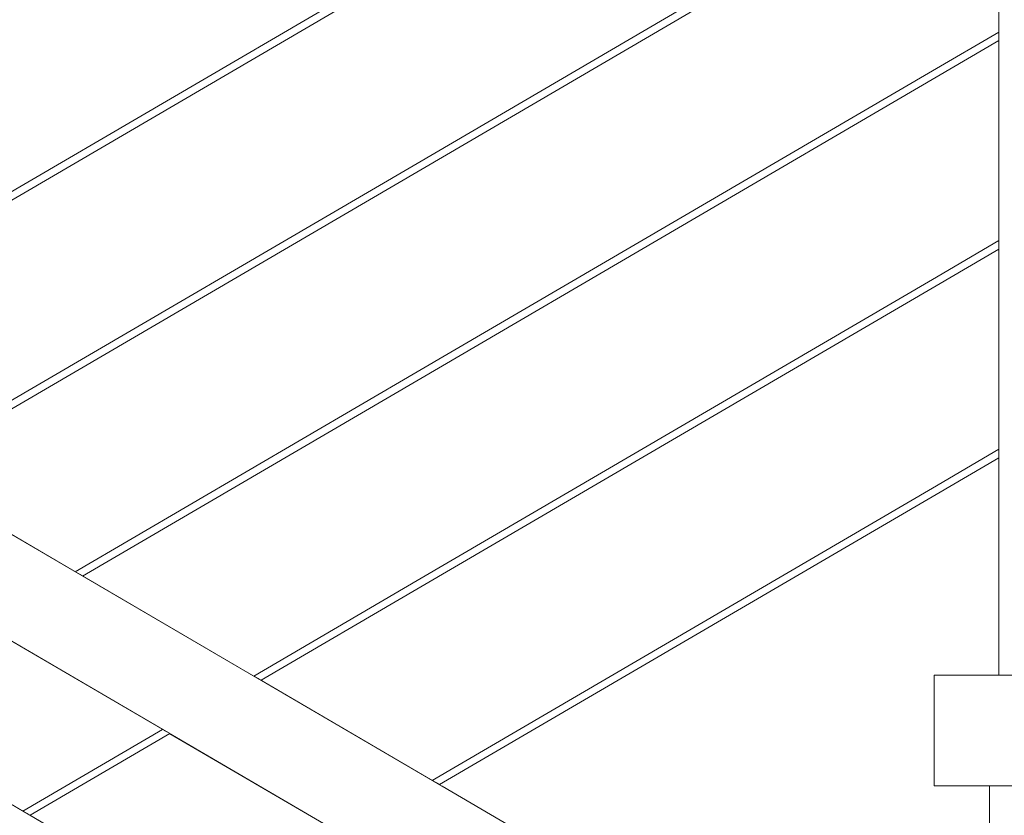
# Model space of a CAD drawing. Header units: millimetres. Extents: x -101298 to -58298, y 45839 to 66839.
# Tile 108 of 124: x -84544 to -84009, y 59648 to 60080. Entities that reach past the tile are written whole.
import ezdxf

# ---------------------------------------------------------------- set-up
doc = ezdxf.new("R2010")
doc.units = ezdxf.units.MM
doc.header["$MEASUREMENT"] = 0
doc.linetypes.add('Wipeout_Contour', pattern=[1000, 0, -1000])
doc.layers.add('Nowe_Konstrukcja - Schody', color=7, linetype='Continuous')
doc.layers.add('Nowe_Konstrukcja - Ściany zew', color=7, linetype='Continuous')
doc.layers.add('Nowe_Konstrukcja - Schody_Nr_pióra__101', color=250, linetype='Continuous', lineweight=13, true_color=0x333333)
doc.layers.add('Nowe_Konstrukcja - Schody_Nr_pióra__3', color=7, linetype='Continuous', lineweight=13)

msp = doc.modelspace()

# ---------------------------------------------------------------- wipeouts: each hides what was drawn before it
at = {"color": 254, "linetype": 'Wipeout_Contour', "lineweight": 0, "ltscale": 414126.411971}
msp.add_wipeout([(-84703.91, 59891.21), (-84610.91, 59836.86), (-84012.26, 60186.72), (-84012.26, 60295.42)], dxfattribs=at).dxf.layer = 'Nowe_Konstrukcja - Ściany zew'
at = {"color": 254, "linetype": 'Wipeout_Contour', "lineweight": 0, "ltscale": 414012.738027}
msp.add_wipeout([(-84635.45, 59704.55), (-84542.45, 59650.2), (-84466.54, 59694.57), (-84559.54, 59748.92)], dxfattribs=at).dxf.layer = 'Nowe_Konstrukcja - Ściany zew'

# ---------------------------------------------------------------- next in the draw order: wipeouts: each hides what was drawn before it
at = {"color": 254, "linetype": 'Wipeout_Contour', "lineweight": 0, "ltscale": 413770.646557}
msp.add_wipeout([(-84606.95, 59834.54), (-84513.95, 59780.19), (-84012.26, 60073.38), (-84012.26, 60182.08)], dxfattribs=at).dxf.layer = 'Nowe_Konstrukcja - Ściany zew'
at = {"color": 254, "linetype": 'Wipeout_Contour', "lineweight": 0, "ltscale": 413565.167425}
msp.add_wipeout([(-84462.57, 59692.25), (-84538.48, 59647.89), (-84445.48, 59593.54), (-84369.57, 59637.9)], dxfattribs=at).dxf.layer = 'Nowe_Konstrukcja - Ściany zew'

# ---------------------------------------------------------------- next in the draw order: wipeouts: each hides what was drawn before it
at = {"color": 254, "linetype": 'Wipeout_Contour', "lineweight": 0, "ltscale": 413415.050812}
msp.add_wipeout([(-84012.26, 60068.75), (-84509.99, 59777.87), (-84416.99, 59723.52), (-84012.26, 59960.05)], dxfattribs=at).dxf.layer = 'Nowe_Konstrukcja - Ściany zew'

# ---------------------------------------------------------------- next in the draw order: wipeouts: each hides what was drawn before it
at = {"color": 254, "linetype": 'Wipeout_Contour', "lineweight": 0, "ltscale": 413059.628682}
msp.add_wipeout([(-84413.03, 59721.21), (-84320.03, 59666.86), (-84012.26, 59846.72), (-84012.26, 59955.42)], dxfattribs=at).dxf.layer = 'Nowe_Konstrukcja - Ściany zew'

# ---------------------------------------------------------------- next in the draw order: wipeouts: each hides what was drawn before it
at = {"color": 254, "linetype": 'Wipeout_Contour', "lineweight": 0, "ltscale": 413787.167475}
msp.add_wipeout([(-84339.88, 59620.54), (-84338.92, 59622.19), (-84618.92, 59785.82), (-84619.88, 59784.18)], dxfattribs=at).dxf.layer = 'Nowe_Konstrukcja - Schody'
at = {"color": 254, "linetype": 'Wipeout_Contour', "lineweight": 0, "ltscale": 824813.557271}
msp.add_wipeout([(-84316.06, 59664.54), (-84137.72, 59560.31), (-84017.26, 59560.31), (-84017.26, 59663.95), (-84047.26, 59663.95), (-84047.26, 59723.95), (-84012.26, 59723.95), (-84012.26, 59842.08)], dxfattribs=at).dxf.layer = 'Nowe_Konstrukcja - Ściany zew'

# ---------------------------------------------------------------- next in the draw order: wipeouts: each hides what was drawn before it
at = {"color": 254, "linetype": 'Wipeout_Contour', "lineweight": 0, "ltscale": 413318.650132}
msp.add_wipeout([(-84012.26, 59723.95), (-83962.26, 59723.95), (-83962.26, 60659.01), (-84012.26, 60659.01)], dxfattribs=at).dxf.layer = 'Nowe_Konstrukcja - Schody'
at = {"color": 254, "linetype": 'Wipeout_Contour', "lineweight": 0, "ltscale": 413788.430744}
msp.add_wipeout([(-84338.92, 59622.19), (-84336.18, 59626.87), (-84616.18, 59790.5), (-84618.92, 59785.82)], dxfattribs=at).dxf.layer = 'Nowe_Konstrukcja - Schody'
at = {"color": 254, "linetype": 'Wipeout_Contour', "lineweight": 0, "ltscale": 617176.842233}
msp.add_wipeout([(-84017.26, 59663.95), (-84017.26, 59500.31), (-84017.26, 59489.92), (-83827.97, 59379.29), (-83737.26, 59432.3), (-83737.26, 59663.95)], dxfattribs=at).dxf.layer = 'Nowe_Konstrukcja - Schody'
at = {"color": 254, "linetype": 'Wipeout_Contour', "lineweight": 0, "ltscale": 412504.767905}
msp.add_wipeout([(-84047.26, 59478.49), (-84042.44, 59486.75), (-84322.44, 59650.39), (-84327.26, 59642.13)], dxfattribs=at).dxf.layer = 'Nowe_Konstrukcja - Schody'

# ---------------------------------------------------------------- next in the draw order: linework, layer by layer
at = {"layer": 'Nowe_Konstrukcja - Schody_Nr_pióra__101', "color": 250, "linetype": 'Continuous', "lineweight": 13, "true_color": 0x333333}
msp.add_line((-84012.26, 59723.95), (-83962.26, 59723.95), dxfattribs=at)
at = {"layer": 'Nowe_Konstrukcja - Schody_Nr_pióra__3', "color": 7, "linetype": 'Continuous', "lineweight": 13}
for p, q in [((-84017.26, 59500.31), (-84017.26, 59663.95)), ((-84017.26, 59663.95), (-83737.26, 59663.95))]:
    msp.add_line(p, q, dxfattribs=at)

# ---------------------------------------------------------------- next in the draw order: wipeouts: each hides what was drawn before it
at = {"color": 254, "linetype": 'Wipeout_Contour', "lineweight": 0, "ltscale": 413790.766209}
msp.add_wipeout([(-84336.18, 59626.87), (-84332.09, 59633.87), (-84612.09, 59797.5), (-84616.18, 59790.5)], dxfattribs=at).dxf.layer = 'Nowe_Konstrukcja - Schody'
at = {"color": 254, "linetype": 'Wipeout_Contour', "lineweight": 0, "ltscale": 412507.837402}
msp.add_wipeout([(-84042.44, 59486.75), (-84038.34, 59493.75), (-84318.34, 59657.39), (-84322.44, 59650.39)], dxfattribs=at).dxf.layer = 'Nowe_Konstrukcja - Schody'

# ---------------------------------------------------------------- next in the draw order: wipeouts: each hides what was drawn before it
at = {"color": 254, "linetype": 'Wipeout_Contour', "lineweight": 0, "ltscale": 413793.820153}
msp.add_wipeout([(-84332.09, 59633.87), (-84327.26, 59642.13), (-84607.26, 59805.76), (-84612.09, 59797.5)], dxfattribs=at).dxf.layer = 'Nowe_Konstrukcja - Schody'
at = {"color": 254, "linetype": 'Wipeout_Contour', "lineweight": 0, "ltscale": 412510.188622}
msp.add_wipeout([(-84038.34, 59493.75), (-84035.61, 59498.43), (-84315.61, 59662.07), (-84318.34, 59657.39)], dxfattribs=at).dxf.layer = 'Nowe_Konstrukcja - Schody'

# ---------------------------------------------------------------- next in the draw order: wipeouts: each hides what was drawn before it
at = {"color": 254, "linetype": 'Wipeout_Contour', "lineweight": 0, "ltscale": 413797.128931}
msp.add_wipeout([(-84602.44, 59814.02), (-84607.26, 59805.76), (-84327.26, 59642.13), (-84322.44, 59650.39)], dxfattribs=at).dxf.layer = 'Nowe_Konstrukcja - Schody'
at = {"color": 254, "linetype": 'Wipeout_Contour', "lineweight": 0, "ltscale": 412511.461771}
msp.add_wipeout([(-84035.61, 59498.43), (-84034.65, 59500.08), (-84314.65, 59663.71), (-84315.61, 59662.07)], dxfattribs=at).dxf.layer = 'Nowe_Konstrukcja - Schody'

# ---------------------------------------------------------------- next in the draw order: wipeouts: each hides what was drawn before it
at = {"color": 254, "linetype": 'Wipeout_Contour', "lineweight": 0, "ltscale": 413800.188864}
msp.add_wipeout([(-84598.34, 59821.03), (-84602.44, 59814.02), (-84322.44, 59650.39), (-84318.34, 59657.39)], dxfattribs=at).dxf.layer = 'Nowe_Konstrukcja - Schody'

# ---------------------------------------------------------------- next in the draw order: wipeouts: each hides what was drawn before it
at = {"color": 254, "linetype": 'Wipeout_Contour', "lineweight": 0, "ltscale": 413802.532721}
msp.add_wipeout([(-84595.61, 59825.71), (-84598.34, 59821.03), (-84318.34, 59657.39), (-84315.61, 59662.07)], dxfattribs=at).dxf.layer = 'Nowe_Konstrukcja - Schody'

# ---------------------------------------------------------------- next in the draw order: wipeouts: each hides what was drawn before it
at = {"color": 254, "linetype": 'Wipeout_Contour', "lineweight": 0, "ltscale": 413803.801868}
msp.add_wipeout([(-84594.65, 59827.35), (-84595.61, 59825.71), (-84315.61, 59662.07), (-84314.65, 59663.71)], dxfattribs=at).dxf.layer = 'Nowe_Konstrukcja - Schody'

# ---------------------------------------------------------------- next in the draw order: wipeouts: each hides what was drawn before it
at = {"color": 254, "linetype": 'Wipeout_Contour', "lineweight": 0, "ltscale": 412918.069786}
msp.add_wipeout([(-84047.98, 59825.17), (-84319.45, 59666.52), (-84318.04, 59665.7), (-84047.26, 59823.95)], dxfattribs=at).dxf.layer = 'Nowe_Konstrukcja - Schody'
at = {"color": 254, "linetype": 'Wipeout_Contour', "lineweight": 0, "ltscale": 413540.12578}
msp.add_wipeout([(-84416.41, 59723.18), (-84415.01, 59722.36), (-84327.26, 59773.64), (-84327.98, 59774.86)], dxfattribs=at).dxf.layer = 'Nowe_Konstrukcja - Schody'
at = {"color": 254, "linetype": 'Wipeout_Contour', "lineweight": 0, "ltscale": 413792.185665}
msp.add_wipeout([(-84465.96, 59694.23), (-84541.87, 59649.86), (-84540.47, 59649.04), (-84464.55, 59693.41)], dxfattribs=at).dxf.layer = 'Nowe_Konstrukcja - Schody'

# ---------------------------------------------------------------- next in the draw order: wipeouts: each hides what was drawn before it
at = {"color": 254, "linetype": 'Wipeout_Contour', "lineweight": 0, "ltscale": 412912.25691}
msp.add_wipeout([(-84318.04, 59665.7), (-84316.64, 59664.88), (-84046.55, 59822.72), (-84047.26, 59823.95)], dxfattribs=at).dxf.layer = 'Nowe_Konstrukcja - Schody'
at = {"color": 254, "linetype": 'Wipeout_Contour', "lineweight": 0, "ltscale": 413534.315226}
msp.add_wipeout([(-84327.26, 59773.64), (-84415.01, 59722.36), (-84413.61, 59721.54), (-84326.55, 59772.42)], dxfattribs=at).dxf.layer = 'Nowe_Konstrukcja - Schody'
at = {"color": 254, "linetype": 'Wipeout_Contour', "lineweight": 0, "ltscale": 413785.716945}
msp.add_wipeout([(-84464.55, 59693.41), (-84540.47, 59649.04), (-84539.06, 59648.23), (-84463.15, 59692.59)], dxfattribs=at).dxf.layer = 'Nowe_Konstrukcja - Schody'

# ---------------------------------------------------------------- next in the draw order: wipeouts: each hides what was drawn before it
at = {"color": 254, "linetype": 'Wipeout_Contour', "lineweight": 0, "ltscale": 412908.146231}
msp.add_wipeout([(-84316.64, 59664.88), (-84316.06, 59664.54), (-84046.25, 59822.22), (-84046.55, 59822.72)], dxfattribs=at).dxf.layer = 'Nowe_Konstrukcja - Schody'
at = {"color": 254, "linetype": 'Wipeout_Contour', "lineweight": 0, "ltscale": 413530.205411}
msp.add_wipeout([(-84326.55, 59772.42), (-84413.61, 59721.54), (-84413.03, 59721.21), (-84326.25, 59771.92)], dxfattribs=at).dxf.layer = 'Nowe_Konstrukcja - Schody'
at = {"color": 254, "linetype": 'Wipeout_Contour', "lineweight": 0, "ltscale": 413781.142841}
msp.add_wipeout([(-84539.06, 59648.23), (-84538.48, 59647.89), (-84462.57, 59692.25), (-84463.15, 59692.59)], dxfattribs=at).dxf.layer = 'Nowe_Konstrukcja - Schody'

# ---------------------------------------------------------------- next in the draw order: linework, layer by layer
at = {"layer": 'Nowe_Konstrukcja - Schody_Nr_pióra__101', "color": 250, "linetype": 'Continuous', "lineweight": 13, "true_color": 0x333333}
msp.add_line((-84034.65, 59500.08), (-84314.65, 59663.71), dxfattribs=at)

# ---------------------------------------------------------------- next in the draw order: wipeouts: each hides what was drawn before it
at = {"color": 254, "linetype": 'Wipeout_Contour', "lineweight": 0, "ltscale": 412922.179722}
msp.add_wipeout([(-84048.27, 59825.67), (-84320.03, 59666.86), (-84319.45, 59666.52), (-84047.98, 59825.17)], dxfattribs=at).dxf.layer = 'Nowe_Konstrukcja - Schody'
at = {"color": 254, "linetype": 'Wipeout_Contour', "lineweight": 0, "ltscale": 413544.233385}
msp.add_wipeout([(-84416.99, 59723.52), (-84416.41, 59723.18), (-84327.98, 59774.86), (-84328.27, 59775.37)], dxfattribs=at).dxf.layer = 'Nowe_Konstrukcja - Schody'
at = {"color": 254, "linetype": 'Wipeout_Contour', "lineweight": 0, "ltscale": 413796.759768}
msp.add_wipeout([(-84542.45, 59650.2), (-84541.87, 59649.86), (-84465.96, 59694.23), (-84466.54, 59694.57)], dxfattribs=at).dxf.layer = 'Nowe_Konstrukcja - Schody'

# ---------------------------------------------------------------- next in the draw order: linework, layer by layer
at = {"layer": 'Nowe_Konstrukcja - Schody_Nr_pióra__3', "color": 7, "linetype": 'Continuous', "lineweight": 13}
for p, q in [((-84047.26, 59723.95), (-84012.26, 59723.95)), ((-84047.26, 59663.95), (-84047.26, 59723.95)), ((-84047.26, 59663.95), (-84017.26, 59663.95))]:
    msp.add_line(p, q, dxfattribs=at)

# ---------------------------------------------------------------- next in the draw order: wipeouts: each hides what was drawn before it
at = {"color": 254, "linetype": 'Wipeout_Contour', "lineweight": 0, "ltscale": 412625.648664}
msp.add_wipeout([(-84047.98, 59825.17), (-84047.26, 59823.95), (-84012.26, 59844.4), (-84012.26, 59846.04)], dxfattribs=at).dxf.layer = 'Nowe_Konstrukcja - Schody'
at = {"color": 254, "linetype": 'Wipeout_Contour', "lineweight": 0, "ltscale": 413517.957771}
msp.add_wipeout([(-84328.27, 59520.4), (-84327.98, 59520.91), (-84607.98, 59684.54), (-84608.27, 59684.04)], dxfattribs=at).dxf.layer = 'Nowe_Konstrukcja - Schody'

# ---------------------------------------------------------------- next in the draw order: wipeouts: each hides what was drawn before it
at = {"color": 254, "linetype": 'Wipeout_Contour', "lineweight": 0, "ltscale": 412621.169349}
msp.add_wipeout([(-84047.26, 59823.95), (-84046.55, 59822.72), (-84012.26, 59842.76), (-84012.26, 59844.4)], dxfattribs=at).dxf.layer = 'Nowe_Konstrukcja - Schody'
at = {"color": 254, "linetype": 'Wipeout_Contour', "lineweight": 0, "ltscale": 413518.783588}
msp.add_wipeout([(-84606.55, 59686.99), (-84607.26, 59685.76), (-84327.26, 59522.13), (-84326.55, 59523.35)], dxfattribs=at).dxf.layer = 'Nowe_Konstrukcja - Schody'

# ---------------------------------------------------------------- next in the draw order: wipeouts: each hides what was drawn before it
at = {"color": 254, "linetype": 'Wipeout_Contour', "lineweight": 0, "ltscale": 412617.998597}
msp.add_wipeout([(-84046.55, 59822.72), (-84046.25, 59822.22), (-84012.26, 59842.08), (-84012.26, 59842.76)], dxfattribs=at).dxf.layer = 'Nowe_Konstrukcja - Schody'
at = {"color": 254, "linetype": 'Wipeout_Contour', "lineweight": 0, "ltscale": 413519.125697}
msp.add_wipeout([(-84606.25, 59687.49), (-84606.55, 59686.99), (-84326.55, 59523.35), (-84326.25, 59523.85)], dxfattribs=at).dxf.layer = 'Nowe_Konstrukcja - Schody'

# ---------------------------------------------------------------- next in the draw order: linework, layer by layer
at = {"layer": 'Nowe_Konstrukcja - Schody_Nr_pióra__101', "color": 250, "linetype": 'Continuous', "lineweight": 13, "true_color": 0x333333}
for p, q in [((-84542.45, 59650.2), (-84466.54, 59694.57)), ((-84538.48, 59647.89), (-84462.57, 59692.25)), ((-84326.25, 59523.85), (-84606.25, 59687.49))]:
    msp.add_line(p, q, dxfattribs=at)

# ---------------------------------------------------------------- next in the draw order: wipeouts: each hides what was drawn before it
at = {"color": 254, "linetype": 'Wipeout_Contour', "lineweight": 0, "ltscale": 412628.812841}
msp.add_wipeout([(-84048.27, 59825.67), (-84047.98, 59825.17), (-84012.26, 59846.04), (-84012.26, 59846.72)], dxfattribs=at).dxf.layer = 'Nowe_Konstrukcja - Schody'

# ---------------------------------------------------------------- next in the draw order: wipeouts: each hides what was drawn before it
at = {"color": 254, "linetype": 'Wipeout_Contour', "lineweight": 0, "ltscale": 413189.087504}
msp.add_wipeout([(-84047.98, 59938.5), (-84327.98, 59774.86), (-84327.26, 59773.64), (-84047.26, 59937.28)], dxfattribs=at).dxf.layer = 'Nowe_Konstrukcja - Schody'

# ---------------------------------------------------------------- next in the draw order: wipeouts: each hides what was drawn before it
at = {"color": 254, "linetype": 'Wipeout_Contour', "lineweight": 0, "ltscale": 413183.931223}
msp.add_wipeout([(-84327.26, 59773.64), (-84326.55, 59772.42), (-84046.55, 59936.06), (-84047.26, 59937.28)], dxfattribs=at).dxf.layer = 'Nowe_Konstrukcja - Schody'

# ---------------------------------------------------------------- next in the draw order: wipeouts: each hides what was drawn before it
at = {"color": 254, "linetype": 'Wipeout_Contour', "lineweight": 0, "ltscale": 413180.285185}
msp.add_wipeout([(-84326.55, 59772.42), (-84326.25, 59771.92), (-84046.25, 59935.55), (-84046.55, 59936.06)], dxfattribs=at).dxf.layer = 'Nowe_Konstrukcja - Schody'

# ---------------------------------------------------------------- next in the draw order: linework, layer by layer
at = {"layer": 'Nowe_Konstrukcja - Schody_Nr_pióra__101', "color": 250, "linetype": 'Continuous', "lineweight": 13, "true_color": 0x333333}
msp.add_line((-84413.03, 59721.21), (-84326.25, 59771.92), dxfattribs=at)

# ---------------------------------------------------------------- next in the draw order: wipeouts: each hides what was drawn before it
at = {"color": 254, "linetype": 'Wipeout_Contour', "lineweight": 0, "ltscale": 413192.733524}
msp.add_wipeout([(-84048.27, 59939.01), (-84328.27, 59775.37), (-84327.98, 59774.86), (-84047.98, 59938.5)], dxfattribs=at).dxf.layer = 'Nowe_Konstrukcja - Schody'

# ---------------------------------------------------------------- next in the draw order: linework, layer by layer
at = {"layer": 'Nowe_Konstrukcja - Schody_Nr_pióra__101', "color": 250, "linetype": 'Continuous', "lineweight": 13, "true_color": 0x333333}
for p, q in [((-84048.27, 59825.67), (-84012.26, 59846.72)), ((-84046.25, 59822.22), (-84012.26, 59842.08)), ((-84320.03, 59666.86), (-84048.27, 59825.67)), ((-84316.06, 59664.54), (-84046.25, 59822.22))]:
    msp.add_line(p, q, dxfattribs=at)

# ---------------------------------------------------------------- next in the draw order: wipeouts: each hides what was drawn before it
at = {"color": 254, "linetype": 'Wipeout_Contour', "lineweight": 0, "ltscale": 412888.76544}
msp.add_wipeout([(-84047.98, 59938.5), (-84047.26, 59937.28), (-84012.26, 59957.73), (-84012.26, 59959.37)], dxfattribs=at).dxf.layer = 'Nowe_Konstrukcja - Schody'
at = {"color": 254, "linetype": 'Wipeout_Contour', "lineweight": 0, "ltscale": 413895.055291}
msp.add_wipeout([(-84327.98, 59888.2), (-84513.37, 59779.85), (-84511.97, 59779.03), (-84327.26, 59886.98)], dxfattribs=at).dxf.layer = 'Nowe_Konstrukcja - Schody'

# ---------------------------------------------------------------- next in the draw order: wipeouts: each hides what was drawn before it
at = {"color": 254, "linetype": 'Wipeout_Contour', "lineweight": 0, "ltscale": 412884.2827}
msp.add_wipeout([(-84047.26, 59937.28), (-84046.55, 59936.06), (-84012.26, 59956.1), (-84012.26, 59957.73)], dxfattribs=at).dxf.layer = 'Nowe_Konstrukcja - Schody'
at = {"color": 254, "linetype": 'Wipeout_Contour', "lineweight": 0, "ltscale": 413889.243654}
msp.add_wipeout([(-84511.97, 59779.03), (-84510.57, 59778.21), (-84326.55, 59885.76), (-84327.26, 59886.98)], dxfattribs=at).dxf.layer = 'Nowe_Konstrukcja - Schody'

# ---------------------------------------------------------------- next in the draw order: wipeouts: each hides what was drawn before it
at = {"color": 254, "linetype": 'Wipeout_Contour', "lineweight": 0, "ltscale": 412881.109534}
msp.add_wipeout([(-84046.55, 59936.06), (-84046.25, 59935.55), (-84012.26, 59955.42), (-84012.26, 59956.1)], dxfattribs=at).dxf.layer = 'Nowe_Konstrukcja - Schody'
at = {"color": 254, "linetype": 'Wipeout_Contour', "lineweight": 0, "ltscale": 413885.13364}
msp.add_wipeout([(-84326.55, 59885.76), (-84510.57, 59778.21), (-84509.99, 59777.87), (-84326.25, 59885.25)], dxfattribs=at).dxf.layer = 'Nowe_Konstrukcja - Schody'

# ---------------------------------------------------------------- next in the draw order: linework, layer by layer
at = {"layer": 'Nowe_Konstrukcja - Schody_Nr_pióra__101', "color": 250, "linetype": 'Continuous', "lineweight": 13, "true_color": 0x333333}
msp.add_line((-84416.99, 59723.52), (-84328.27, 59775.37), dxfattribs=at)

# ---------------------------------------------------------------- next in the draw order: wipeouts: each hides what was drawn before it
at = {"color": 254, "linetype": 'Wipeout_Contour', "lineweight": 0, "ltscale": 412891.93206}
msp.add_wipeout([(-84048.27, 59939.01), (-84047.98, 59938.5), (-84012.26, 59959.37), (-84012.26, 59960.05)], dxfattribs=at).dxf.layer = 'Nowe_Konstrukcja - Schody'
at = {"color": 254, "linetype": 'Wipeout_Contour', "lineweight": 0, "ltscale": 413899.164234}
msp.add_wipeout([(-84328.27, 59888.7), (-84513.95, 59780.19), (-84513.37, 59779.85), (-84327.98, 59888.2)], dxfattribs=at).dxf.layer = 'Nowe_Konstrukcja - Schody'

# ---------------------------------------------------------------- next in the draw order: linework, layer by layer
at = {"layer": 'Nowe_Konstrukcja - Schody_Nr_pióra__101', "color": 250, "linetype": 'Continuous', "lineweight": 13, "true_color": 0x333333}
for p, q in [((-84314.65, 59663.71), (-84594.65, 59827.35)), ((-84339.88, 59620.54), (-84619.88, 59784.18))]:
    msp.add_line(p, q, dxfattribs=at)

# ---------------------------------------------------------------- next in the draw order: wipeouts: each hides what was drawn before it
at = {"color": 254, "linetype": 'Wipeout_Contour', "lineweight": 0, "ltscale": 413451.938979}
msp.add_wipeout([(-84047.98, 60051.83), (-84327.98, 59888.2), (-84327.26, 59886.98), (-84047.26, 60050.61)], dxfattribs=at).dxf.layer = 'Nowe_Konstrukcja - Schody'

# ---------------------------------------------------------------- next in the draw order: wipeouts: each hides what was drawn before it
at = {"color": 254, "linetype": 'Wipeout_Contour', "lineweight": 0, "ltscale": 413446.780621}
msp.add_wipeout([(-84327.26, 59886.98), (-84326.55, 59885.76), (-84046.55, 60049.39), (-84047.26, 60050.61)], dxfattribs=at).dxf.layer = 'Nowe_Konstrukcja - Schody'

# ---------------------------------------------------------------- next in the draw order: wipeouts: each hides what was drawn before it
at = {"color": 254, "linetype": 'Wipeout_Contour', "lineweight": 0, "ltscale": 413443.133114}
msp.add_wipeout([(-84326.55, 59885.76), (-84326.25, 59885.25), (-84046.25, 60048.89), (-84046.55, 60049.39)], dxfattribs=at).dxf.layer = 'Nowe_Konstrukcja - Schody'

# ---------------------------------------------------------------- next in the draw order: wipeouts: each hides what was drawn before it
at = {"color": 254, "linetype": 'Wipeout_Contour', "lineweight": 0, "ltscale": 413455.586467}
msp.add_wipeout([(-84048.27, 60052.34), (-84328.27, 59888.7), (-84327.98, 59888.2), (-84047.98, 60051.83)], dxfattribs=at).dxf.layer = 'Nowe_Konstrukcja - Schody'

# ---------------------------------------------------------------- next in the draw order: linework, layer by layer
at = {"layer": 'Nowe_Konstrukcja - Schody_Nr_pióra__101', "color": 250, "linetype": 'Continuous', "lineweight": 13, "true_color": 0x333333}
for p, q in [((-84048.27, 59939.01), (-84012.26, 59960.05)), ((-84046.25, 59935.55), (-84012.26, 59955.42))]:
    msp.add_line(p, q, dxfattribs=at)

# ---------------------------------------------------------------- next in the draw order: wipeouts: each hides what was drawn before it
at = {"color": 254, "linetype": 'Wipeout_Contour', "lineweight": 0, "ltscale": 413152.212072}
msp.add_wipeout([(-84047.98, 60051.83), (-84047.26, 60050.61), (-84012.26, 60071.07), (-84012.26, 60072.71)], dxfattribs=at).dxf.layer = 'Nowe_Konstrukcja - Schody'
at = {"color": 254, "linetype": 'Wipeout_Contour', "lineweight": 0, "ltscale": 414248.22184}
msp.add_wipeout([(-84607.98, 59837.89), (-84607.26, 59836.67), (-84327.26, 60000.31), (-84327.98, 60001.53)], dxfattribs=at).dxf.layer = 'Nowe_Konstrukcja - Schody'

# ---------------------------------------------------------------- next in the draw order: wipeouts: each hides what was drawn before it
at = {"color": 254, "linetype": 'Wipeout_Contour', "lineweight": 0, "ltscale": 413147.725916}
msp.add_wipeout([(-84047.26, 60050.61), (-84046.55, 60049.39), (-84012.26, 60069.43), (-84012.26, 60071.07)], dxfattribs=at).dxf.layer = 'Nowe_Konstrukcja - Schody'
at = {"color": 254, "linetype": 'Wipeout_Contour', "lineweight": 0, "ltscale": 414243.068081}
msp.add_wipeout([(-84607.26, 59836.67), (-84606.55, 59835.45), (-84326.55, 59999.09), (-84327.26, 60000.31)], dxfattribs=at).dxf.layer = 'Nowe_Konstrukcja - Schody'

# ---------------------------------------------------------------- next in the draw order: wipeouts: each hides what was drawn before it
at = {"color": 254, "linetype": 'Wipeout_Contour', "lineweight": 0, "ltscale": 413144.550355}
msp.add_wipeout([(-84046.55, 60049.39), (-84046.25, 60048.89), (-84012.26, 60068.75), (-84012.26, 60069.43)], dxfattribs=at).dxf.layer = 'Nowe_Konstrukcja - Schody'
at = {"color": 254, "linetype": 'Wipeout_Contour', "lineweight": 0, "ltscale": 414239.42379}
msp.add_wipeout([(-84326.55, 59999.09), (-84606.55, 59835.45), (-84606.25, 59834.95), (-84326.25, 59998.58)], dxfattribs=at).dxf.layer = 'Nowe_Konstrukcja - Schody'

# ---------------------------------------------------------------- next in the draw order: wipeouts: each hides what was drawn before it
at = {"color": 254, "linetype": 'Wipeout_Contour', "lineweight": 0, "ltscale": 413155.381113}
msp.add_wipeout([(-84048.27, 60052.34), (-84047.98, 60051.83), (-84012.26, 60072.71), (-84012.26, 60073.38)], dxfattribs=at).dxf.layer = 'Nowe_Konstrukcja - Schody'
at = {"color": 254, "linetype": 'Wipeout_Contour', "lineweight": 0, "ltscale": 414251.866106}
msp.add_wipeout([(-84608.27, 59838.4), (-84607.98, 59837.89), (-84327.98, 60001.53), (-84328.27, 60002.04)], dxfattribs=at).dxf.layer = 'Nowe_Konstrukcja - Schody'

# ---------------------------------------------------------------- next in the draw order: linework, layer by layer
at = {"layer": 'Nowe_Konstrukcja - Schody_Nr_pióra__101', "color": 250, "linetype": 'Continuous', "lineweight": 13, "true_color": 0x333333}
for p, q in [((-84012.26, 59723.95), (-84012.26, 60659.01)), ((-84328.27, 59775.37), (-84048.27, 59939.01)), ((-84326.25, 59771.92), (-84046.25, 59935.55)), ((-84513.95, 59780.19), (-84328.27, 59888.7)), ((-84509.99, 59777.87), (-84326.25, 59885.25))]:
    msp.add_line(p, q, dxfattribs=at)

# ---------------------------------------------------------------- next in the draw order: wipeouts: each hides what was drawn before it
at = {"color": 254, "linetype": 'Wipeout_Contour', "lineweight": 0, "ltscale": 413715.120198}
msp.add_wipeout([(-84047.98, 60165.17), (-84327.98, 60001.53), (-84327.26, 60000.31), (-84047.26, 60163.95)], dxfattribs=at).dxf.layer = 'Nowe_Konstrukcja - Schody'

# ---------------------------------------------------------------- next in the draw order: wipeouts: each hides what was drawn before it
at = {"color": 254, "linetype": 'Wipeout_Contour', "lineweight": 0, "ltscale": 413709.959769}
msp.add_wipeout([(-84327.26, 60000.31), (-84326.55, 59999.09), (-84046.55, 60162.72), (-84047.26, 60163.95)], dxfattribs=at).dxf.layer = 'Nowe_Konstrukcja - Schody'

# ---------------------------------------------------------------- next in the draw order: wipeouts: each hides what was drawn before it
at = {"color": 254, "linetype": 'Wipeout_Contour', "lineweight": 0, "ltscale": 413706.310798}
msp.add_wipeout([(-84326.55, 59999.09), (-84326.25, 59998.58), (-84046.25, 60162.22), (-84046.55, 60162.72)], dxfattribs=at).dxf.layer = 'Nowe_Konstrukcja - Schody'

# ---------------------------------------------------------------- next in the draw order: wipeouts: each hides what was drawn before it
at = {"color": 254, "linetype": 'Wipeout_Contour', "lineweight": 0, "ltscale": 413718.769149}
msp.add_wipeout([(-84048.27, 60165.67), (-84328.27, 60002.04), (-84327.98, 60001.53), (-84047.98, 60165.17)], dxfattribs=at).dxf.layer = 'Nowe_Konstrukcja - Schody'

# ---------------------------------------------------------------- next in the draw order: linework, layer by layer
at = {"layer": 'Nowe_Konstrukcja - Schody_Nr_pióra__101', "color": 250, "linetype": 'Continuous', "lineweight": 13, "true_color": 0x333333}
for p, q in [((-84048.27, 60052.34), (-84012.26, 60073.38)), ((-84046.25, 60048.89), (-84012.26, 60068.75))]:
    msp.add_line(p, q, dxfattribs=at)

# ---------------------------------------------------------------- next in the draw order: wipeouts: each hides what was drawn before it
at = {"color": 254, "linetype": 'Wipeout_Contour', "lineweight": 0, "ltscale": 414510.677428}
msp.add_wipeout([(-84607.98, 59951.23), (-84607.26, 59950.01), (-84327.26, 60113.64), (-84327.98, 60114.86)], dxfattribs=at).dxf.layer = 'Nowe_Konstrukcja - Schody'

# ---------------------------------------------------------------- next in the draw order: wipeouts: each hides what was drawn before it
at = {"color": 254, "linetype": 'Wipeout_Contour', "lineweight": 0, "ltscale": 414505.521591}
msp.add_wipeout([(-84607.26, 59950.01), (-84606.55, 59948.79), (-84326.55, 60112.42), (-84327.26, 60113.64)], dxfattribs=at).dxf.layer = 'Nowe_Konstrukcja - Schody'

# ---------------------------------------------------------------- next in the draw order: wipeouts: each hides what was drawn before it
at = {"color": 254, "linetype": 'Wipeout_Contour', "lineweight": 0, "ltscale": 414501.875831}
msp.add_wipeout([(-84326.55, 60112.42), (-84606.55, 59948.79), (-84606.25, 59948.28), (-84326.25, 60111.92)], dxfattribs=at).dxf.layer = 'Nowe_Konstrukcja - Schody'

# ---------------------------------------------------------------- next in the draw order: wipeouts: each hides what was drawn before it
at = {"color": 254, "linetype": 'Wipeout_Contour', "lineweight": 0, "ltscale": 414514.323163}
msp.add_wipeout([(-84608.27, 59951.73), (-84607.98, 59951.23), (-84327.98, 60114.86), (-84328.27, 60115.37)], dxfattribs=at).dxf.layer = 'Nowe_Konstrukcja - Schody'

# ---------------------------------------------------------------- next in the draw order: linework, layer by layer
at = {"layer": 'Nowe_Konstrukcja - Schody_Nr_pióra__101', "color": 250, "linetype": 'Continuous', "lineweight": 13, "true_color": 0x333333}
for p, q in [((-84328.27, 59888.7), (-84048.27, 60052.34)), ((-84326.25, 59885.25), (-84046.25, 60048.89)), ((-84608.27, 59838.4), (-84328.27, 60002.04)), ((-84606.25, 59834.95), (-84326.25, 59998.58))]:
    msp.add_line(p, q, dxfattribs=at)

# ---------------------------------------------------------------- next in the draw order: wipeouts: each hides what was drawn before it
at = {"color": 254, "linetype": 'Wipeout_Contour', "lineweight": 0, "ltscale": 414773.46242}
msp.add_wipeout([(-84607.98, 60064.56), (-84607.26, 60063.34), (-84327.26, 60226.98), (-84327.98, 60228.2)], dxfattribs=at).dxf.layer = 'Nowe_Konstrukcja - Schody'

# ---------------------------------------------------------------- next in the draw order: wipeouts: each hides what was drawn before it
at = {"color": 254, "linetype": 'Wipeout_Contour', "lineweight": 0, "ltscale": 414768.304511}
msp.add_wipeout([(-84607.26, 60063.34), (-84606.55, 60062.12), (-84326.55, 60225.76), (-84327.26, 60226.98)], dxfattribs=at).dxf.layer = 'Nowe_Konstrukcja - Schody'

# ---------------------------------------------------------------- next in the draw order: wipeouts: each hides what was drawn before it
at = {"color": 254, "linetype": 'Wipeout_Contour', "lineweight": 0, "ltscale": 414764.657286}
msp.add_wipeout([(-84326.55, 60225.76), (-84606.55, 60062.12), (-84606.25, 60061.61), (-84326.25, 60225.25)], dxfattribs=at).dxf.layer = 'Nowe_Konstrukcja - Schody'

# ---------------------------------------------------------------- next in the draw order: wipeouts: each hides what was drawn before it
at = {"color": 254, "linetype": 'Wipeout_Contour', "lineweight": 0, "ltscale": 414777.109619}
msp.add_wipeout([(-84608.27, 60065.07), (-84607.98, 60064.56), (-84327.98, 60228.2), (-84328.27, 60228.7)], dxfattribs=at).dxf.layer = 'Nowe_Konstrukcja - Schody'

# ---------------------------------------------------------------- next in the draw order: linework, layer by layer
at = {"layer": 'Nowe_Konstrukcja - Schody_Nr_pióra__101', "color": 250, "linetype": 'Continuous', "lineweight": 13, "true_color": 0x333333}
for p, q in [((-84328.27, 60002.04), (-84048.27, 60165.67)), ((-84326.25, 59998.58), (-84046.25, 60162.22)), ((-84608.27, 59951.73), (-84328.27, 60115.37)), ((-84606.25, 59948.28), (-84326.25, 60111.92))]:
    msp.add_line(p, q, dxfattribs=at)

doc.saveas('drawing.dxf')
